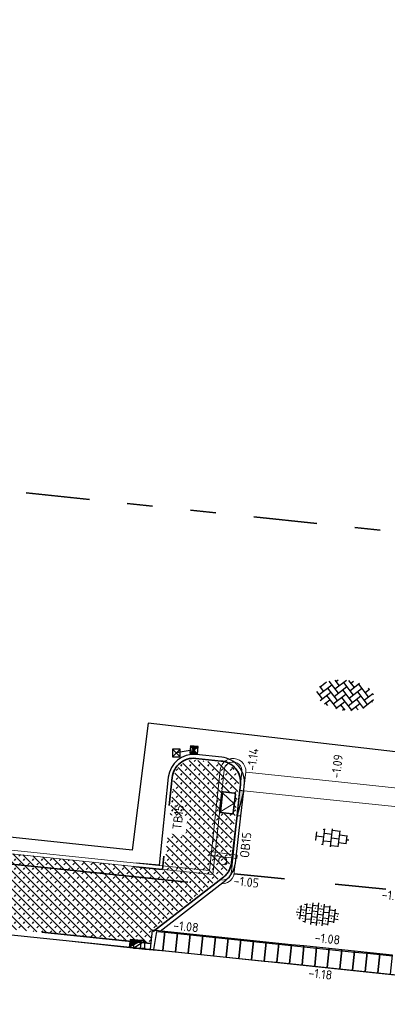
# Model space of a CAD drawing. Header units: metres. Extents: x -1 to 222837, y -2 to 853657.
# Tile 137 of 256: x 111006 to 111021, y 426817 to 426856. Entities that reach past the tile are written whole.
import ezdxf
from ezdxf.enums import TextEntityAlignment as Align

# ---------------------------------------------------------------- set-up
doc = ezdxf.new("R2010")
doc.units = ezdxf.units.M
doc.header["$XCLIPFRAME"] = 0
for name, pattern in [('AL-TEKENBLADGRENS', [11.5, 2.5, -1.5, 1, -1.5, 1, -1.5, 2.5]), ('RI-HWA_KOLKAANSLUITING', [4.3, 2.5, -1.8]), ('VH-OPSLUITBAND_100X200', [16, 8, -2, 4, -2]), ('VH-TROTTOIRBAND_130-150', [15, 5, -2, 2, -2, 2, -2]), ('XX-HIDDEN', [4, 2, -2])]:
    doc.linetypes.add(name, pattern=pattern)
for name, color, linetype, lineweight in [('B-ALG', 8, 'Continuous', 5), ('B-ALG_BEstaand asfalt', 8, 'Continuous', 5), ('B-GRS-WERKGRENS', 4, 'WERKGRENS', 25), ('B-OI-RI-GWA_KOLK-S', 30, 'Continuous', 30), ('B-WE-VH-VERHARDING_BETONSTRAATSTEEN-S', 252, 'Continuous', 25), ('B-WE-VH-VERHARDING_TEGEL-S', 252, 'Continuous', 25), ('Inritband', 200, 'Continuous', 25), ('N-WE-GR-BOS-A', 42, 'Continuous', 18), ('N-WE-IE-MEUBILAIR_WEGMEUBILAIR-S', 8, 'Continuous', 25), ('N-WE-IE-TERREINAFSCHEIDING_KUNSTMATIG-G', 30, 'IE-TERREINAFSCHEIDING-KUNSTMATIG', 35), ('N-WE-RI-HWA_KOLK-S', 150, 'Continuous', 25), ('N-WE-VH-KANTOPSLUITING_OB 150 250', 140, 'VH-OPSLUITBAND_100X200', 35), ('N-WE-VH-KANTOPSLUITING_RWSBAND-G', 210, 'VH-TROTTOIRBAND_130-150', 35), ('N-WE-VH-KANTOPSLUITING_TROTTOIRBAND_130 150-G', 222, 'VH-TROTTOIRBAND_130-150', 35), ('N-WE-VH-KANTOPSLUITING_VOORKANT OB 150 250', 7, 'Continuous', 25), ('N-WE-VH-KANTOPSLUITING_VOORKANT RWS-BAND', 7, 'Continuous', 25), ('N-WE-VH-KANTOPSLUITING_VOORKANT-TROTTOIRBAND_130 150', 7, 'Continuous', 25), ('N-WE-VH-MATERIAALGRENS-G', 7, 'XX-HIDDEN', 35), ('N-WE-VH-VERHARDING_TEGEL-S', 7, 'Continuous', 25), ('X-XX-AL-HOOGTELABEL-T25', 7, 'Continuous', 25), ('X-XX-AL-TEKENBLADGRENS-G blad 2', 7, 'AL-TEKENBLADGRENS', 35)]:
    doc.layers.add(name, color=color, linetype=linetype, lineweight=lineweight)
for name, color, linetype in [('GreenToColour', 30, 'Continuous'), ('Verloopband naar 150 250', 220, 'Continuous'), ('X-REF', 7, 'Continuous')]:
    doc.layers.add(name, color=color, linetype=linetype)
doc.layers.add('N-WE-RI-HWA_KOLKAANSLUITING-G', color=7, linetype='RI-HWA_KOLKAANSLUITING', lineweight=25, true_color=0x0078f0)
doc.styles.add('NLCS-ISO', font='NLCS-ISO.ttf')
doc.styles.add('NLCS-ISO-M1000-T25', font='NLCS-ISO.ttf')
doc.styles.add('RPS_18', font='isocp.shx', dxfattribs={"height": 1.8})
doc.linetypes.add('IE-TERREINAFSCHEIDING-KUNSTMATIG', pattern='A,4,[82,NLCS.shx,S=0.75,R=90,X=0,Y=0],4,-2', length=10)
doc.linetypes.add('WERKGRENS', pattern='A,2.5,-1,[133,ltypeshp.shx,S=1,R=0,X=-1,Y=0],-1,2.5', length=7)
picture_1 = doc.add_image_def('image1.ecw', size_in_pixel=(400001, 250001))
picture_2 = doc.add_image_def('image2.ecw', size_in_pixel=(120000, 80000))

# ---------------------------------------------------------------- blocks, each defined once
blk = doc.blocks.new('SVH-BSS_KEIFORMAAT_KEPER-SO')
at = {"ltscale": 0.1}
for p, q in [((-3.597206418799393, 2.112282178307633), (-1.484924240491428, -2.747801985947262e-13)), ((-2.477046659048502, 2.477046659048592), (-1.484924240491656, 1.484924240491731)), ((-2.227386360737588, 0.7424621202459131), (-0.2128896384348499, 2.756958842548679)), ((-2.227386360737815, 2.227386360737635), (-1.846044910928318, 2.608727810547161)), ((-0.7424621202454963, 2.227386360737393), (1.484924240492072, -2.321476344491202e-13)), ((0.2160084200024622, 2.753840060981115), (1.484924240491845, 1.484924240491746)), ((0.742462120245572, 2.227386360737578), (1.196639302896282, 2.681563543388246)), ((0.7424621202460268, 0.7424621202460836), (2.445993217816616, 2.445993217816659)), ((2.227386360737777, 2.22738636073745), (4.454772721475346, -1.753042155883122e-13)), ((-5.336050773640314, 0.881278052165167), (-4.454772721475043, -7.582823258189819e-14)), ((-5.197234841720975, 0.7424621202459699), (-4.025666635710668, 1.914030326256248)), ((-5.197234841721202, -0.7424621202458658), (-2.969848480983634, 1.48492424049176)), ((-4.812064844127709, -1.842216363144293), (-2.969848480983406, 3.785860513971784e-14)), ((-4.564991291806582, 1.595142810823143), (-4.454772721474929, 1.484924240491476)), ((-3.712310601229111, 0.7424621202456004), (-1.484924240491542, -1.484924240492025)), ((-2.227386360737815, -0.7424621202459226), (-2.463584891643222e-13, 1.484924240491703)), ((-2.227386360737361, -2.227386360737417), (2.083888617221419e-13, 2.083888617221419e-13)), ((-0.7424621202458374, 0.7424621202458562), (1.484924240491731, -1.48492424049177)), ((0.7424621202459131, -0.7424621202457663), (2.969848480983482, 1.48492424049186)), ((0.7424621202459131, -2.227386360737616), (2.969848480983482, 9.43689570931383e-15)), ((2.227386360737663, 0.7424621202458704), (4.454772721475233, -1.484924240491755)), ((3.7123106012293, 0.7424621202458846), (4.50164561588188, 1.531797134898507)), ((3.7123106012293, -0.7424621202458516), (5.246882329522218, 0.7921096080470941)), ((4.221158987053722, 1.718537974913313), (4.45477272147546, 1.484924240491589)), ((5.197234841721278, 0.7424621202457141), (5.392160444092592, 0.5475365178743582)), ((-5.734817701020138, -0.2048792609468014), (-4.454772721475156, -1.484924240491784)), ((-3.894231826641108, -2.40930758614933), (-2.969848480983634, -1.484924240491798)), ((-3.712310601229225, -0.742462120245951), (-1.484924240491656, -2.969848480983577)), ((-1.594092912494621, -3.079017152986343), (9.470202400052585e-14, -1.484924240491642)), ((-0.74246212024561, -0.74246212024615), (1.484924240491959, -2.969848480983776)), ((1.364972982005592, -3.089799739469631), (2.969848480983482, -1.484924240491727)), ((2.227386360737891, -0.7424621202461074), (3.843627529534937, -2.358703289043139)), ((3.712310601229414, -2.227386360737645), (5.574234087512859, -0.3654628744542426)), ((5.197234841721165, -0.7424621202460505), (5.40549668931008, -0.950723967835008)), ((-3.712310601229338, -2.227386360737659), (-3.270758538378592, -2.668938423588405)), ((-0.7424621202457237, -2.227386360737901), (0.2141389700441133, -3.18398745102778)), ((-0.2171522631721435, -3.18700074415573), (9.470202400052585e-14, -2.969848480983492)), ((2.22738636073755, -2.227386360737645), (2.78091825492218, -2.780918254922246))]:
    blk.add_line(p, q, dxfattribs=at)
at = {"style": 'NLCS-ISO'}
blk.add_attdef('FORMAAT', text='', height=1.8, dxfattribs=at).set_placement((-5.834817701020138, -0.2150483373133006), align=Align.MIDDLE_RIGHT)
blk.add_attdef('KLEUR', text='', height=1.8, dxfattribs=at).set_placement((5.824648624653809, -0.2150483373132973), align=Align.MIDDLE_LEFT)
at = {"style": 'NLCS-ISO', "flags": 1}
blk.add_attdef('FUNCTIE', text='', height=1.8, dxfattribs=at).set_placement((0.1159930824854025, -3.584775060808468), align=Align.MIDDLE_CENTER)
blk = doc.blocks.new('inritband zijkant')
at = {"layer": 'Inritband', "flags": 128}
blk.add_lwpolyline([(0, 0.75), (0, 0), (0.5, 0), (0.5, 0.75)], close=True, dxfattribs=at)
blk.add_lwpolyline([(0.1440344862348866, 0), (0.1799999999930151, 0.7199999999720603), (0.5, 0.7199999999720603)], dxfattribs=at)
blk = doc.blocks.new('inritband tussenstuk')
at = {"layer": 'Inritband', "flags": 128}
blk.add_lwpolyline([(0, 0.75), (0, 0), (0.5, 0), (0.5, 0.75)], close=True, dxfattribs=at)
blk.add_lwpolyline([(0, 0.7199999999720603), (0.5, 0.7199999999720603)], dxfattribs=at)
blk = doc.blocks.new('SVH-TEGEL_300X300_DUN_HALFST_STIP-SO')
for p, q in [((-1.499999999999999, -2.866499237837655), (-1.499999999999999, 2.866499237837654)), ((1.110223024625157e-15, -2.972868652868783), (1.110223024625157e-15, 2.972868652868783)), ((1.500000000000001, -2.866499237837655), (1.500000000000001, 2.866499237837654)), ((-5.658165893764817, 0), (-4.5, 0)), ((-5.220730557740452, 0.7499999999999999), (-5.279269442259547, 0.7499999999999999)), ((-5.249999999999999, 0.720730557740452), (-5.249999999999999, 0.7792694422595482)), ((-4.885117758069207, 1.5), (-4.499999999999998, 1.5)), ((-4.499999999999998, -1.80215890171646), (-4.499999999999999, 1.80215890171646)), ((-4.499999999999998, 0.7500000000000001), (-2.999999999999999, 0.7500000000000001)), ((-3.72073055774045, 1.5), (-3.779269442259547, 1.5)), ((-3.749999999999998, 1.470730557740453), (-3.749999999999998, 1.529269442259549)), ((-3.749999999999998, -0.02926944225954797), (-3.749999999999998, 0.0292694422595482)), ((-3.698147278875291, 2.25), (-2.999999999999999, 2.25)), ((-2.999999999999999, -2.520600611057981), (-2.999999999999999, 2.520600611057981)), ((-2.999999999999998, 1.5), (-1.499999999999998, 1.5)), ((-2.999999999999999, 0), (-1.499999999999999, 0)), ((-2.220730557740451, 2.25), (-2.279269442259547, 2.25)), ((-2.22073055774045, 0.7499999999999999), (-2.279269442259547, 0.7499999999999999)), ((-2.249999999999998, 2.220730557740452), (-2.249999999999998, 2.279269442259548)), ((-2.249999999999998, 0.720730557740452), (-2.249999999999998, 0.7792694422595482)), ((-1.499999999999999, 2.25), (0, 2.25)), ((-1.499999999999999, 0.7500000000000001), (1.110223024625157e-15, 0.7500000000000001)), ((-0.7207305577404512, 1.5), (-0.7792694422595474, 1.5)), ((-0.7499999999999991, 1.470730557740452), (-0.7499999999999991, 1.529269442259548)), ((-0.7499999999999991, -0.02926944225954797), (-0.7499999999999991, 0.0292694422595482)), ((2.220446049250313e-15, 1.5), (1.500000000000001, 1.5)), ((0, 0), (1.500000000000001, 0)), ((0.7792694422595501, 2.25), (0.7207305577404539, 2.25)), ((0.779269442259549, 0.7499999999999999), (0.7207305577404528, 0.7499999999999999)), ((0.7500000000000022, 2.220730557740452), (0.7500000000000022, 2.279269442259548)), ((0.7500000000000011, 0.720730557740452), (0.7500000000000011, 0.7792694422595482)), ((1.5, 2.25), (3, 2.25)), ((1.500000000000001, 0.7500000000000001), (3, 0.7500000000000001)), ((2.279269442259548, 1.5), (2.220730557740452, 1.5)), ((2.25, 1.470730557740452), (2.25, 1.529269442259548)), ((2.250000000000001, -0.02926944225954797), (2.250000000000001, 0.0292694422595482)), ((3, -2.520600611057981), (3, 2.520600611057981)), ((3.000000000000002, 1.5), (4.500000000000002, 1.5)), ((3, 0), (4.500000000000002, 0)), ((3.779269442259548, 0.7499999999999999), (3.720730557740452, 0.7499999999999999)), ((3.75, 0.720730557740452), (3.75, 0.7792694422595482)), ((4.500000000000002, -1.80215890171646), (4.5, 1.80215890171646)), ((4.500000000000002, 0.7500000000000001), (5.47514610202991, 0.7500000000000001)), ((5.25, -0.02926944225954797), (5.25, 0.0292694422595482)), ((-5.22073055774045, -0.7500000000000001), (-5.279269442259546, -0.7500000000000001)), ((-5.249999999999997, -0.779269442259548), (-5.249999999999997, -0.7207305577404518)), ((-4.885117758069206, -1.5), (-4.5, -1.5)), ((-4.5, -0.7500000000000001), (-3, -0.7500000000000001)), ((-3.72073055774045, -1.110223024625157e-16), (-3.779269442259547, -1.110223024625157e-16)), ((-3.72073055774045, -1.5), (-3.779269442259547, -1.5)), ((-3.749999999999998, -1.529269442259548), (-3.749999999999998, -1.470730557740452)), ((-3.69814727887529, -2.25), (-2.999999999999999, -2.25)), ((-2.999999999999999, -1.5), (-1.499999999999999, -1.5)), ((-2.220730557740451, -0.7500000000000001), (-2.279269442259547, -0.7500000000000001)), ((-2.22073055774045, -2.25), (-2.279269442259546, -2.25)), ((-2.249999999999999, -0.779269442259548), (-2.249999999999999, -0.7207305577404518)), ((-2.249999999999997, -2.279269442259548), (-2.249999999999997, -2.220730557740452)), ((-1.5, -0.7500000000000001), (0, -0.7500000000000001)), ((-1.499999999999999, -2.25), (1.110223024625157e-15, -2.25)), ((-0.7207305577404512, -1.110223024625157e-16), (-0.7792694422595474, -1.110223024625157e-16)), ((-0.7207305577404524, -1.5), (-0.7792694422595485, -1.5)), ((-0.7500000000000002, -1.529269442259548), (-0.7500000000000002, -1.470730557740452)), ((1.110223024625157e-15, -1.5), (1.500000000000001, -1.5)), ((0.779269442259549, -0.7500000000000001), (0.7207305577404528, -0.7500000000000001)), ((0.779269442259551, -2.25), (0.7207305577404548, -2.25)), ((0.7500000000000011, -0.779269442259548), (0.7500000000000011, -0.7207305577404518)), ((0.7500000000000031, -2.279269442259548), (0.7500000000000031, -2.220730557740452)), ((1.499999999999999, -0.7500000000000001), (3, -0.7500000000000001)), ((1.500000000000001, -2.25), (3, -2.25)), ((2.279269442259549, -1.110223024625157e-16), (2.220730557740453, -1.110223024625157e-16)), ((2.279269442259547, -1.5), (2.220730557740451, -1.5)), ((2.249999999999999, -1.529269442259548), (2.249999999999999, -1.470730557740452)), ((3, -1.5), (4.500000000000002, -1.5)), ((3.779269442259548, -0.7499999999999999), (3.720730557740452, -0.7499999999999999)), ((3.75, -0.7792694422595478), (3.75, -0.7207305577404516)), ((4.5, -0.7500000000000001), (5.47514610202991, -0.7500000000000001)), ((5.279269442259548, -1.110223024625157e-16), (5.220730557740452, -1.110223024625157e-16))]:
    blk.add_line(p, q)
at = {"style": 'NLCS-ISO'}
blk.add_attdef('FORMAAT', text='', height=1.8, dxfattribs=at).set_placement((-5.758165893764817, 0), align=Align.MIDDLE_RIGHT)
blk.add_attdef('KLEUR', text='', height=1.8, dxfattribs=at).set_placement((5.57514610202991, 0), align=Align.MIDDLE_LEFT)
at = {"style": 'NLCS-ISO', "flags": 1}
blk.add_attdef('FUNCTIE', text='', height=1.8, dxfattribs=at).set_placement((0.1159930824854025, -3.584775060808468), align=Align.MIDDLE_CENTER)
blk = doc.blocks.new('SVH-TEGEL_300X300_DUN_HALFST_KL-SO')
for p, q in [((-3.08021532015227, 0.7500000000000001), (-2.999999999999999, 0.7500000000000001)), ((-2.999999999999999, -0.8349495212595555), (-2.999999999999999, 0.834949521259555)), ((-2.999999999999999, 0), (-1.499999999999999, 0)), ((-1.83708385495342, 1.5), (-1.499999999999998, 1.5)), ((-1.499999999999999, -1.600165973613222), (-1.499999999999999, 1.600165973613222)), ((-1.499999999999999, 0.7500000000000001), (1.110223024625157e-15, 0.7500000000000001)), ((1.110223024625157e-15, -1.78372119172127), (1.110223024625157e-15, 1.78372119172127)), ((2.220446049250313e-15, 1.5), (1.500000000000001, 1.5)), ((0, 0), (1.500000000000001, 0)), ((1.500000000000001, -1.600165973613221), (1.500000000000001, 1.600165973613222)), ((1.500000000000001, 0.7500000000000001), (3, 0.7500000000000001)), ((3, -0.8349495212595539), (3, 0.8349495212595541)), ((3, 0), (3.39489953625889, 0)), ((-3.08021532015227, -0.7500000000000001), (-3, -0.7500000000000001)), ((-1.837083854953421, -1.5), (-1.499999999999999, -1.5)), ((-1.5, -0.7500000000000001), (0, -0.7500000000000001)), ((1.110223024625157e-15, -1.5), (1.500000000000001, -1.5)), ((1.499999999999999, -0.7500000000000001), (3, -0.7500000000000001))]:
    blk.add_line(p, q)
at = {"style": 'NLCS-ISO'}
blk.add_attdef('FORMAAT', text='', height=1.8, dxfattribs=at).set_placement((-3.18021532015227, -2.887924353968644e-16), align=Align.MIDDLE_RIGHT)
blk.add_attdef('KLEUR', text='', height=1.8, dxfattribs=at).set_placement((3.49489953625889, -6.891423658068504e-16), align=Align.MIDDLE_LEFT)
at = {"style": 'NLCS-ISO', "flags": 1}
blk.add_attdef('FUNCTIE', text='', height=1.8, dxfattribs=at).set_placement((0.1159930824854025, -3.584775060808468), align=Align.MIDDLE_CENTER)
blk = doc.blocks.new('B-SRI-KOLK_STRAAT_300X300-SO')
at = {"color": 0}
for p, q in [((-0.7500000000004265, 2.842170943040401e-13), (0.7499999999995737, 1.500000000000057)), ((0.7499999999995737, 2.842170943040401e-13), (-0.7500000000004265, 1.500000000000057))]:
    blk.add_line(p, q, dxfattribs=at)
blk.add_3dface([(-0.7500000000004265, 2.842170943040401e-13), (0.7499999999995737, 2.842170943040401e-13), (0.7499999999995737, 1.500000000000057), (-0.7500000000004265, 1.500000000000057)], dxfattribs=at)
blk = doc.blocks.new('B-SRI-KOLK_TROTTOIR-SO')
at = {"color": 0}
blk.add_line((-1.124999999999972, 0), (1.124999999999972, 1.499999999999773), dxfattribs=at)
blk.add_3dface([(-1.124999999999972, 0), (1.124999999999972, 0), (1.124999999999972, 1.499999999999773), (-1.124999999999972, 1.499999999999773)], dxfattribs=at)
blk = doc.blocks.new('N-SRI-KOLK_TROTTOIR-SO')
blk.add_hatch(color=256).paths.add_polyline_path([(1.125000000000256, 1.499999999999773), (-1.124999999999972, 1.499999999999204), (-1.124999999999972, 5.684341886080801e-13)])
blk.add_line((-1.124999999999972, 0), (1.124999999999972, 1.499999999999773))
at = {"flags": 128}
blk.add_lwpolyline([(-1.124999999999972, 0), (1.124999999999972, 0), (1.124999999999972, 1.499999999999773), (-1.124999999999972, 1.499999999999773)], close=True, dxfattribs=at)
blk = doc.blocks.new('verloopband 2')
at = {"layer": 'N-WE-GR-BOS-A', "transparency": 33554559}
h = blk.add_hatch(color=8, dxfattribs=at)
h.dxf.hatch_style = 1
h.paths.add_polyline_path([(0.581404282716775, 0.8273264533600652), (0.4472423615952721, 0.8944128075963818), (-3.492939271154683e-11, -4.073741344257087e-11)])
at = {"layer": 'Verloopband naar 150 250', "linetype": 'Continuous', "flags": 128}
for points in [[(7.275957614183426e-11, 1.746229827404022e-10), (0.4472423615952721, 0.8944128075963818)], [(0.4472423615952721, 0.8944128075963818), (0.581404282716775, 0.8273264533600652)]]:
    blk.add_lwpolyline(points, dxfattribs=at)
blk.add_lwpolyline([(0.581404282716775, 0.8273264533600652), (1.164153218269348e-10, 1.746229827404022e-10), (0.1341619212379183, -0.06708635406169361)], close=True, dxfattribs=at)
blk = doc.blocks.new('N-SRI-KOLK_STRAAT_300X300-SO')
h = blk.add_hatch(color=256)
h.dxf.hatch_style = 1
h.paths.add_polyline_path([(-4.263117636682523e-13, 0.7500000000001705), (0.7499999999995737, 1.500000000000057), (-0.7500000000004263, 1.500000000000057)])
h.paths.add_polyline_path([(-0.7500000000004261, 2.842170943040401e-13), (0.7499999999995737, 2.83995049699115e-13), (-4.263256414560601e-13, 0.7500000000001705)])
for p, q in [((-0.7500000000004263, 2.842170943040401e-13), (0.7499999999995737, 1.500000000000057)), ((0.7499999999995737, 2.842170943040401e-13), (-0.7500000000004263, 1.500000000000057))]:
    blk.add_line(p, q)
at = {"flags": 128}
blk.add_lwpolyline([(-0.7500000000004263, 2.842170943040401e-13), (0.7499999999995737, 2.842170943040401e-13), (0.7499999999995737, 1.500000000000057), (-0.7500000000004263, 1.500000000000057)], close=True, dxfattribs=at)
blk = doc.blocks.new('SIE-WEG_BRIEVENBUS')
at = {"color": 8, "lineweight": 9, "flags": 128}
for points in [[(-0.4217617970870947, 0.2407662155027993), (-0.4217617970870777, -0.2127048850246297, 0.4142135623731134), (-0.3656391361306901, -0.2688275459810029), (0.3656391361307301, -0.2688275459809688, 0.414213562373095), (0.4217617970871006, -0.2127048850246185), (0.4217617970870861, 0.2407662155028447, 0.414213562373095), (0.3656391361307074, 0.2968888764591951), (-0.3656391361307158, 0.2968888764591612, 0.414213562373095)], [(-0.3937004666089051, 0.2407662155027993), (-0.3937004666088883, -0.2127048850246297, 0.4142135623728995), (-0.3656391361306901, -0.2407662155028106), (0.3656391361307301, -0.2407662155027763, 0.4142135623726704), (0.3937004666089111, -0.2127048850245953), (0.393700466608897, 0.2407662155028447, 0.4142135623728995), (0.3656391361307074, 0.2688275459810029), (-0.3656391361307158, 0.2688275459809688, 0.4142135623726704)]]:
    blk.add_lwpolyline(points, format="xyb", close=True, dxfattribs=at)
for points in [[(-0.3656391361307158, 0.2407662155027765), (-2.842170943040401e-14, -0.2407662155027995), (0.3656391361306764, 0.2407662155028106)], [(-0.3656391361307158, 0.2407662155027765), (0.3656391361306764, 0.2407662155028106)]]:
    blk.add_lwpolyline(points, dxfattribs=at)
blk = doc.blocks.new('Verkeersbord')
at = {"layer": 'B-ALG'}
for p, q in [((2.694541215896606, 1.470640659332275), (-2.694541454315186, 1.470640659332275)), ((-2.694541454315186, 1.470640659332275), (-2.694541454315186, 0.7843416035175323)), ((-2.694541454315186, 0.7843416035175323), (2.694541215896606, 0.7843416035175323)), ((2.694541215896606, 0.7843416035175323), (2.694541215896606, 1.470640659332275))]:
    blk.add_line(p, q, dxfattribs=at)
blk.add_ellipse((0, 0), major_axis=(0.4890294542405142, 0.6132227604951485), ratio=0.9999996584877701, start_param=3.814791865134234, end_param=10.09797717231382, dxfattribs=at)

msp = doc.modelspace()

# ---------------------------------------------------------------- hatches: boundary and pattern name
at = {"layer": 'GreenToColour', "transparency": 33554559}
h = msp.add_hatch(dxfattribs=at)
h.set_pattern_fill('AGR-PLANTGATVERBETERING_02', color=256, style=0, pattern_type=2)
h.set_pattern_definition([(135, (106543.3290573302, 432801.7563842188), (-0.1767766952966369, -0.1767766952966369), []), (45, (106543.3290573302, 432801.9163842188), (-0.1767766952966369, 0.1767766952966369), [0.09000000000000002, -0.16])])
h.paths.add_polyline_path([(111013.9385745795, 426824.8953563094), (111013.9386165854, 426824.9078690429), (111014.0219236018, 426825.6286610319), (111014.0238099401, 426825.6411912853), (111014.0259238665, 426825.6479561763), (111014.0315672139, 426825.6589027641), (111014.0434622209, 426825.6718464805), (111014.0501316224, 426825.6763932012), (111014.060251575, 426825.6809996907), (111014.0677393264, 426825.6829825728), (111014.0847717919, 426825.6836194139), (111014.5352441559, 426825.6315551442), (111014.5727791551, 426825.6106695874), (111014.5845520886, 426825.5693600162), (111014.5005920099, 426824.8429175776), (111014.4797064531, 426824.8053825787), (111014.4383968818, 426824.7936096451), (111013.9879245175, 426824.845673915), (111013.974570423, 426824.8489106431), (111013.9675148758, 426824.8521440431), (111013.9524365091, 426824.864122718), (111013.947233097, 426824.8709616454), (111013.9410247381, 426824.8839830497)], flags=16)
edge = h.paths.add_edge_path()
edge.add_line((111002.7129500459, 426822.8273744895), (111002.542900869, 426820.6078261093))
edge.add_line((111002.542900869, 426820.6078261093), (111011.2468423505, 426819.7034511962))
edge.add_line((111011.2468423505, 426819.7034511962), (111011.3016166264, 426820.2306132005))
edge.add_line((111011.3016166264, 426820.2306132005), (111014.0560498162, 426822.3704871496))
edge.add_arc((111013.5775193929, 426822.9864487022), 0.7800000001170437, 307.8430476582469, 353.4384425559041)
edge.add_line((111014.3524101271, 426822.897317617), (111014.7037550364, 426825.951851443))
edge.add_arc((111013.9288643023, 426826.0409825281), 0.7800000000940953, 353.4384425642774, 444.0309637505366)
edge.add_line((111014.0099772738, 426826.8167535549), (111013.0095973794, 426826.9213511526))
edge.add_arc((111012.9284843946, 426826.1455801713), 0.7799999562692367, 84.03096243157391, 173.9114961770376)
edge.add_line((111012.1528842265, 426826.2283105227), (111012.1527249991, 426826.2268113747))
edge.add_line((111012.1527249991, 426826.2268113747), (111011.7639427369, 426822.5482577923))
edge.add_line((111011.7639427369, 426822.5482577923), (111011.491, 426822.65))
edge.add_line((111011.491, 426822.65), (111003.3445324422, 426823.4847688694))
edge.add_line((111003.3445324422, 426823.4847688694), (111002.7679818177, 426823.5456707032))
edge.add_line((111002.7679818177, 426823.5456707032), (111002.7129500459, 426822.8273744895))

# ---------------------------------------------------------------- linework, layer by layer
at = {"layer": 'B-ALG'}
for points in [[(111014.04, 426822.198), (111014.1348623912, 426822.2077455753), (111014.2239116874, 426822.2418640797), (111014.301, 426822.298), (111014.358381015, 426822.3683453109), (111014.3965095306, 426822.4507301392), (111014.413, 426822.54), (111014.83, 426826.4650000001), (111014.8275863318, 426826.5439888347), (111014.8077424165, 426826.6204824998), (111014.7714534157, 426826.6906834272), (111014.7205209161, 426826.7511064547), (111014.6574734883, 426826.7987518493), (111014.5854411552, 426826.8312542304), (111014.508, 426826.847), (111014.4297043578, 426826.8453031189), (111014.3536898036, 426826.8264650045), (111014.2836625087, 426826.7914041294), (111014.2230367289, 426826.7418299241), (111014.1747683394, 426826.6801594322), (111014.1412107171, 426826.6093994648), (111014.124, 426826.533), (111013.688, 426822.428), (111011.491, 426822.65), (111003.313, 426823.488)], [(111014.033, 426822.0520000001), (111014.1524274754, 426822.06297837), (111014.2654330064, 426822.1031429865), (111014.365, 426822.17), (111014.4511934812, 426822.2686653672), (111014.5075863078, 426822.3869194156), (111014.53, 426822.516), (111014.984, 426826.463), (111014.976244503, 426826.5715883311), (111014.9454408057, 426826.6760043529), (111014.8930148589, 426826.7714144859), (111014.821393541, 426826.8534020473), (111014.7338923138, 426826.9181717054), (111014.6345617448, 426826.9627251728), (111014.528, 426826.985), (111014.414976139, 426826.9834576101), (111014.3051149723, 426826.9568625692), (111014.2038992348, 426826.90654213), (111014.1163802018, 426826.8350075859), (111014.0469256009, 426826.7458289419), (111013.9990016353, 426826.64345675), (111013.975, 426826.533), (111013.557, 426822.578), (111011.565, 426822.782), (111003.484, 426823.622)]]:
    msp.add_lwpolyline(points, dxfattribs=at)
at = {"layer": 'B-ALG', "extrusion": (-0.104149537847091, -0.9858743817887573, 0.1311662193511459), "elevation": -432359.5728386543, "flags": 128}
msp.add_lwpolyline([(65566.32491241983, 57204.07244469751), (65562.86539276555, 57204.0996799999), (65559.46423859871, 57204.05126168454)], dxfattribs=at)
at = {"layer": 'B-ALG', "extrusion": (0.1019221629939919, 0.9852502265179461, 0.1374549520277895), "elevation": 431844.8676382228, "flags": 128}
msp.add_lwpolyline([(-66505.7279308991, -59929.13576881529), (-66509.13797446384, -59929.06913634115), (-66512.57761868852, -59929.11254840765)], dxfattribs=at)
at = {"layer": 'B-ALG_BEstaand asfalt', "flags": 128}
msp.add_lwpolyline([(111006.3762933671, 426819.988336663), (111011.013, 426819.474), (111012.011, 426819.392), (111022.953, 426818.239)], dxfattribs=at)
at = {"layer": 'N-WE-IE-TERREINAFSCHEIDING_KUNSTMATIG-G', "flags": 128}
msp.add_lwpolyline([(111012.6971518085, 426822.1182724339), (111002.799, 426823.135)], dxfattribs=at)
at = {"layer": 'N-WE-RI-HWA_KOLKAANSLUITING-G', "flags": 128}
msp.add_lwpolyline([(111012.9434324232, 426827.3245659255), (111012.252, 426827.2019999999)], dxfattribs=at)
at = {"layer": 'N-WE-VH-KANTOPSLUITING_OB 150 250', "flags": 128}
msp.add_lwpolyline([(111011.3445616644, 426820.1753345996), (111014.0989948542, 426822.3152085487, 0.2016144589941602), (111014.4219516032, 426822.8893186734), (111014.6349771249, 426824.7413269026)], format="xyb", dxfattribs=at)
at = {"layer": 'N-WE-VH-KANTOPSLUITING_RWSBAND-G', "flags": 128}
msp.add_lwpolyline([(110934.4493116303, 426780.4125634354, 0.06971276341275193), (110940.5637557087, 426789.603543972, -0.3166094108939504), (110997.0500016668, 426821.1785606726), (111007.0846088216, 426820.1359241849), (111011.2468423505, 426819.7034511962)], format="xyb", dxfattribs=at)
at = {"layer": 'N-WE-VH-KANTOPSLUITING_TROTTOIRBAND_130 150-G', "flags": 128}
msp.add_lwpolyline([(111014.7492477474, 426825.7347765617), (111014.7732965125, 426825.9438524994, 0.4172457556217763), (111014.017256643, 426826.8863740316), (111013.0168767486, 426826.9909716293, 0.4138859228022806), (111012.0831923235, 426826.2349182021), (111011.7016219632, 426822.6246053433), (111010.6626420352, 426822.7249936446)], format="xyb", dxfattribs=at)
at = {"layer": 'N-WE-VH-KANTOPSLUITING_VOORKANT OB 150 250', "flags": 128}
msp.add_lwpolyline([(111011.6179117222, 426820.1977488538), (111014.1910199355, 426822.1967544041, 0.2016144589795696), (111014.570969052, 426822.8721780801), (111014.7839945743, 426824.7241863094)], format="xyb", dxfattribs=at)
at = {"layer": 'N-WE-VH-KANTOPSLUITING_VOORKANT RWS-BAND', "flags": 128}
msp.add_lwpolyline([(110847.505484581, 426772.6313052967), (110900.5173855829, 426767.0487334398, 0.3169914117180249), (110940.76206109, 426789.5082813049, -0.3166094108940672), (110997.0272651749, 426820.9597387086), (111007.4046374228, 426819.881487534), (111027.4728877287, 426817.7963147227), (111088.0290449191, 426811.504283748, -0.103316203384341), (111116.0715901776, 426802.5389698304, -0.00847983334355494), (111118.1669842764, 426801.3048681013, -0.02916584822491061), (111124.322506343, 426797.1572502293, -0.111467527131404), (111143.6688833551, 426772.0344064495), (111148.6442288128, 426761.3052075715), (111155.0360785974, 426750.4923120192), (111159.5906797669, 426740.6704369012), (111167.1635922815, 426724.3396544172), (111170.9843181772, 426716.1003616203), (111194.9635996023, 426664.3896851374), (111198.9736244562, 426655.7421742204), (111206.8488803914, 426638.7593962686, 0.06069806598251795), (111213.6255631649, 426627.8403952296, 0.02984732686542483), (111217.9875947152, 426622.4096953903, 0.06069806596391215), (111227.1879314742, 426613.4374149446), (111238.6806428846, 426604.6715183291)], format="xyb", dxfattribs=at)
at = {"layer": 'N-WE-VH-KANTOPSLUITING_VOORKANT-TROTTOIRBAND_130 150', "flags": 128}
msp.add_lwpolyline([(111014.8984655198, 426825.7193775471), (111014.9223139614, 426825.9267119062, 0.4172457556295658), (111014.0328552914, 426827.0355607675), (111013.032475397, 426827.1401583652, 0.4138859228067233), (111011.9340231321, 426826.250683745), (111011.5680774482, 426822.7882072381), (111010.6770681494, 426822.8742983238)], format="xyb", dxfattribs=at)
at = {"layer": 'N-WE-VH-MATERIAALGRENS-G', "flags": 128}
msp.add_lwpolyline([(111014.5187931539, 426822.4514597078), (111021.417, 426821.7530000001)], dxfattribs=at)
at = {"layer": 'X-XX-AL-TEKENBLADGRENS-G blad 2', "color": 4, "flags": 128}
msp.add_lwpolyline([(110998.5726440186, 426787.6362342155), (111114.7654706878, 426775.4002118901), (111120.0377410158, 426825.4655007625), (110887.5234493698, 426849.9510920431), (110870.3269819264, 426686.6540574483), (110986.4158209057, 426674.4289858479), (110998.5726440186, 426787.6362342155)], close=True, dxfattribs=at)

# ---------------------------------------------------------------- block references
at = {"layer": 'B-ALG', "xscale": 0.2, "yscale": 0.2, "rotation": 352.756866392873}
msp.add_blockref('Verkeersbord', (111014.0713210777, 426822.9649028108), dxfattribs=at)
at = {"layer": 'B-OI-RI-GWA_KOLK-S', "xscale": 0.1999999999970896, "yscale": 0.1999999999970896, "zscale": 0.1999999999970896}
for name, p in [('B-SRI-KOLK_STRAAT_300X300-SO', (111012.252, 426827.0520000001, -1.169)), ('B-SRI-KOLK_STRAAT_300X300-SO', (111012.252, 426827.0520000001, -1.169)), ('B-SRI-KOLK_TROTTOIR-SO', (111010.789, 426819.521, -1.289)), ('B-SRI-KOLK_TROTTOIR-SO', (111010.789, 426819.521, -1.289))]:
    msp.add_blockref(name, p, dxfattribs=at)
at = {"layer": 'B-WE-VH-VERHARDING_BETONSTRAATSTEEN-S', "xscale": 0.2, "yscale": 0.2, "rotation": 352.9162457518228}
msp.add_blockref('SVH-BSS_KEIFORMAAT_KEPER-SO', (111018.9107909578, 426829.5184288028), dxfattribs=at)
at = {"layer": 'B-WE-VH-VERHARDING_TEGEL-S', "xscale": 0.2, "yscale": 0.2, "zscale": 0.2, "rotation": 353.0424030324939}
msp.add_blockref('SVH-TEGEL_300X300_DUN_HALFST_KL-SO', (111018.3525435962, 426823.8650837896), dxfattribs=at)
at = {"layer": 'Inritband', "rotation": 354.0680217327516}
for name, p in [('inritband zijkant', (111011.2241058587, 426819.4846292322)), ('inritband tussenstuk', (111011.7214285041, 426819.4329553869)), ('inritband tussenstuk', (111012.2187511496, 426819.3812815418)), ('inritband tussenstuk', (111012.7160737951, 426819.3296076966)), ('inritband tussenstuk', (111013.2133964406, 426819.2779338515)), ('inritband tussenstuk', (111013.7107190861, 426819.2262600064)), ('inritband tussenstuk', (111014.2080417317, 426819.1745861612)), ('inritband tussenstuk', (111014.7053643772, 426819.1229123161)), ('inritband tussenstuk', (111015.2026870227, 426819.0712384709)), ('inritband tussenstuk', (111015.7000096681, 426819.0195646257)), ('inritband tussenstuk', (111016.1973323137, 426818.9678907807)), ('inritband tussenstuk', (111016.6946549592, 426818.9162169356)), ('inritband tussenstuk', (111017.1919776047, 426818.8645430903)), ('inritband tussenstuk', (111017.6893002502, 426818.8128692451)), ('inritband tussenstuk', (111018.1866228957, 426818.7611954)), ('inritband tussenstuk', (111018.6839455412, 426818.7095215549)), ('inritband tussenstuk', (111019.1812681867, 426818.6578477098)), ('inritband tussenstuk', (111019.6785908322, 426818.6061738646)), ('inritband tussenstuk', (111020.1759134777, 426818.5545000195))]:
    msp.add_blockref(name, p, dxfattribs=at)
at = {"layer": 'N-WE-IE-MEUBILAIR_WEGMEUBILAIR-S', "lineweight": 13, "rotation": 83.40717439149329}
msp.add_blockref('SIE-WEG_BRIEVENBUS', (111014.2755222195, 426825.2370036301), dxfattribs=at)
at = {"layer": 'N-WE-RI-HWA_KOLK-S', "xscale": 0.2, "yscale": 0.2}
for name, p, zscale, rotation in [('N-SRI-KOLK_STRAAT_300X300-SO', (111012.9272793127, 426827.1754382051), 2, 353.817978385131), ('N-SRI-KOLK_TROTTOIR-SO', (111010.6223250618, 426819.5471567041), 0.2, 354.0680217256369)]:
    msp.add_blockref(name, p, dxfattribs=dict(at, zscale=zscale, rotation=rotation))
at = {"layer": 'N-WE-VH-VERHARDING_TEGEL-S', "xscale": 0.15, "yscale": 0.15, "zscale": 0.15, "rotation": 353.7456251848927}
msp.add_blockref('SVH-TEGEL_300X300_DUN_HALFST_STIP-SO', (111017.8064745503, 426820.8590915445), dxfattribs=at)
at = {"layer": 'Verloopband naar 150 250', "linetype": 'Continuous', "rotation": 20.00533646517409}
msp.add_blockref('verloopband 2', (111014.6349771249, 426824.7413269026), dxfattribs=at)

# ---------------------------------------------------------------- texts
at = {"layer": 'B-ALG', "linetype": 'Continuous', "lineweight": -3, "style": 'RPS_18'}
for s, p in [('-1.14', (111015.4866583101, 426826.4776387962)), ('-1.09', (111018.799151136, 426826.1773661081))]:
    msp.add_text(s, height=0.36, rotation=83.15177941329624, dxfattribs=at).set_placement(p, align=Align.BOTTOM_LEFT)
at = {"layer": 'X-XX-AL-HOOGTELABEL-T25', "char_height": 0.3599999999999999, "attachment_point": 1, "style": 'NLCS-ISO-M1000-T25'}
for s, insert, rotation in [('OB15', (111014.7436616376, 426823.0983021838), 84.0909872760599), ('\\pt0.72;-1.05', (111014.5317882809, 426822.3648512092), 353.76163160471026), ('\\pt0.72;-1.09', (111020.3445745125, 426821.8202615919), 353.76163160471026), ('\\pt0.72;-1.08', (111012.1504435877, 426820.6116907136), 353.76163160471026), ('\\pt0.72;-1.08', (111017.7132841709, 426820.1282072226), 353.76163160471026), ('\\pt0.72;-1.18', (111017.4655060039, 426818.7395839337), 353.76163160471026)]:
    msp.add_mtext_dynamic_manual_height_columns(s, width=2.935624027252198, gutter_width=2.5, heights=[0], dxfattribs=dict(at, insert=insert, rotation=rotation))

# ---------------------------------------------------------------- pictures from other files: only their frames are drawn
at = {"layer": 'X-REF'}
image = msp.add_image(picture_1, insert=(100000.0001220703, 424999.9000854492), size_in_units=(39999.999999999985, 25000.03749990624), dxfattribs=at)
image.set_boundary_path([(93497.82547057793, 208977.5368132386), (156894.5072804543, 250000.5)])

# ---------------------------------------------------------------- next in the draw order: texts
at = {"layer": 'X-XX-AL-HOOGTELABEL-T25', "insert": (111012.0927871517, 426824.205055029), "char_height": 0.3599999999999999, "attachment_point": 1, "rotation": 84.0909872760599, "style": 'NLCS-ISO-M1000-T25', "bg_fill": 3, "box_fill_scale": 1.5, "bg_fill_color": 256, "bg_fill_transparency": 0}
msp.add_mtext_dynamic_manual_height_columns('\\pt0.72;TB15', width=0.3599999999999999, gutter_width=2.5, heights=[0], dxfattribs=at)

# ---------------------------------------------------------------- next in the draw order: linework, layer by layer
at = {"layer": 'B-GRS-WERKGRENS', "flags": 128}
msp.add_lwpolyline([(110696.0424106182, 426984.6551705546), (110683.8610691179, 426993.057474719), (110681.5433510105, 426989.6480306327), (110647.804664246, 426943.6555516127), (110640.0829047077, 426933.436593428), (110631.1127847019, 426920.9005163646, 0.1052077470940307), (110625.3199437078, 426903.2705121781), (110623.1194538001, 426903.113495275), (110622.830169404, 426899.1403920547), (110622.8256512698, 426889.0690046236), (110624.3139670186, 426881.9130925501), (110619.9477974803, 426879.8592502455), (110610.3848135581, 426873.207518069), (110605.3942378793, 426863.2002755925), (110609.4477666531, 426861.4866118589), (110615.1856417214, 426858.504099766), (110624.3282556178, 426850.7907658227), (110624.9801728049, 426851.6021558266), (110633.8740789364, 426844.4562824), (110643.0504079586, 426836.1434560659), (110655.367388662, 426823.3668903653), (110656.8702434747, 426821.8449883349), (110655.5568984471, 426820.1318635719), (110651.997115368, 426815.8250707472), (110661.0856959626, 426808.0310218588), (110673.7143256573, 426797.891610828), (110678.993274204, 426800.934996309), (110682.0086933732, 426797.6368472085), (110681.344112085, 426795.888686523), (110682.3405690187, 426793.9995004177), (110688.6091525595, 426792.8126839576), (110694.41617521, 426788.3905130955), (110707.3497558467, 426779.7534084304), (110715.9972366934, 426773.9650536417), (110732.7150735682, 426767.3389972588), (110745.7247381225, 426763.2028363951), (110771.1913910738, 426758.3730034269, 0.0609614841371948), (110771.6742144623, 426758.3185337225), (110776.6174174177, 426758.3651608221, 0.2032448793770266), (110778.0491764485, 426758.9882305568), (110779.3917933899, 426760.4027955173), (110780.9872746, 426760.4433705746), (110817.1705238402, 426756.6065852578), (110816.6589365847, 426751.3460615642), (110815.9469375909, 426746.5189721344), (110856.8361080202, 426742.5539318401), (110868.4640110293, 426743.0014730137), (110903.6966093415, 426739.1644006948), (110904.3847656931, 426743.7349138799), (110908.7550371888, 426743.067090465), (110933.5331868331, 426740.8074904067), (110948.0407957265, 426738.8472880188), (110947.4256188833, 426740.872800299), (110946.14130311, 426744.2354513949), (110945.7955257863, 426745.680326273), (110945.6322420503, 426748.1470819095), (110946.2840048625, 426749.2657339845), (110950.5499639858, 426751.1074321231), (110955.1424905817, 426754.8833393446), (110957.0300469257, 426770.6443471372, -0.1858070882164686), (110962.343869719, 426783.753041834), (110989.6664400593, 426800.1272763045), (111094.2751625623, 426788.8927554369), (111096.9392651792, 426786.253642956), (111113.3869913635, 426770.393124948), (111118.0944315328, 426765.9923202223), (111122.4935519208, 426760.6995836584), (111125.9314280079, 426762.8446207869), (111132.5525830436, 426748.3003109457), (111130.7560233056, 426746.1018552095), (111135.827440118, 426730.5827594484), (111138.6735798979, 426726.3464544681), (111145.5036009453, 426725.303642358), (111154.9471366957, 426706.8248590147), (111165.76027422, 426690.1519650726), (111168.851010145, 426684.8194480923, -0.462362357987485), (111168.5963034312, 426684.1014306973), (111167.0070755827, 426683.4964546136, 0.4204840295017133), (111166.7215780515, 426682.8413432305), (111168.1987302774, 426679.1970582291, 0.40810617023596), (111168.8402120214, 426678.9176776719), (111171.0562501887, 426679.762441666, -0.386510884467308), (111171.6824437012, 426679.5170764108), (111181.5180577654, 426659.6501397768, -0.0508334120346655), (111182.4436142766, 426652.4703984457), (111182.031374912, 426643.9229877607, 0.142473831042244), (111183.8712131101, 426635.0931973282), (111183.4465153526, 426634.924478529, 0.4355485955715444), (111183.1809875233, 426634.2421237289), (111186.4655892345, 426627.4500798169, 0.3910090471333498), (111187.0967900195, 426627.2016989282), (111187.7695481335, 426627.4630768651, -0.6217046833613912), (111188.6778044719, 426626.8695499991), (111191.3535551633, 426623.208575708), (111193.494133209, 426621.7053319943, 0.03124526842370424), (111201.9852196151, 426616.7325161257), (111203.0998856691, 426614.7510582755), (111204.6820374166, 426609.1243931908), (111214.9385831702, 426601.3343371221), (111217.1204325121, 426598.7394550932), (111225.8994778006, 426589.035863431), (111234.1322241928, 426582.7269041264), (111239.4891358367, 426579.6722427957), (111245.6834836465, 426577.3486070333), (111253.4748506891, 426571.9169365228), (111263.600017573, 426564.0525658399), (111282.5854008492, 426548.9024020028), (111301.6691665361, 426532.7467470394, 0.3053725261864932), (111302.2244556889, 426532.685563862), (111306.0352668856, 426534.6841494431, -0.298082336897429), (111306.5802422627, 426534.6314635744), (111324.4608518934, 426520.2967962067), (111328.5946763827, 426517.3176255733), (111334.5616632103, 426512.189702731), (111347.6675561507, 426496.9045799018), (111348.8031598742, 426495.516090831), (111350.8304166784, 426490.6816078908), (111350.3673808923, 426489.5287751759), (111350.1567323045, 426488.1129573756), (111358.3016534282, 426484.7489423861), (111354.8473972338, 426480.6643686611), (111368.3122871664, 426468.1831469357), (111377.3553120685, 426476.9960461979, 0.136337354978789), (111383.9434717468, 426482.7516307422), (111385.2074762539, 426486.3350175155, 0.129089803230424), (111392.532275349, 426491.08500952), (111402.9597618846, 426500.6812524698), (111414.8163060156, 426512.193576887), (111417.847649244, 426515.9853237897), (111419.2589309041, 426514.9337798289), (111421.375873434, 426518.0123052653), (111420.2224410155, 426518.9196459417), (111422.8099583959, 426522.1924138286), (111426.8629929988, 426530.068227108, 0.03507058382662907), (111434.8335464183, 426544.8205773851), (111439.2412545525, 426554.013396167, -0.05230805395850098), (111448.8827128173, 426568.11942653, -0.04052095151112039), (111456.7486855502, 426576.4924393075, -0.04669515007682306), (111473.4247516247, 426590.6197913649), (111485.5950519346, 426597.7661564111, -0.0126766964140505), (111492.9284637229, 426600.9579905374), (111508.064891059, 426606.5203502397, 0.4105065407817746), (111508.3638889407, 426607.1561677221), (111505.567801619, 426615.0734380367, 0.4168207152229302), (111504.9256500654, 426615.3768979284, 0.09058647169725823), (111453.555254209, 426585.3427411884, 0.0753553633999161), (111438.7111210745, 426569.8857630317), (111431.5958255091, 426575.2905675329), (111449.986385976, 426597.6331641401, -0.01679181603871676), (111466.0878947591, 426610.5482008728, -0.05573669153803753), (111491.1449302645, 426625.908952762), (111496.7622742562, 426628.2819660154), (111500.013407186, 426627.407951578), (111496.8382076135, 426635.2441374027, 0.4365131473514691), (111496.1526020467, 426635.5042808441), (111483.8851358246, 426629.4185922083), (111469.1011372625, 426620.6491564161), (111459.7602761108, 426613.6987198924), (111449.6345021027, 426605.6254215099), (111441.1155601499, 426596.9368725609), (111429.1984306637, 426582.1603433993), (111431.0516379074, 426580.4574508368), (111406.385529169, 426549.5490506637), (111397.0352837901, 426537.6586220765), (111395.2825450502, 426538.9635782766), (111392.9954836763, 426535.9500772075), (111394.7181917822, 426534.6519633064), (111385.0563274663, 426522.0908441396), (111383.998881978, 426523.6376428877), (111382.3411651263, 426528.1461280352), (111377.4374856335, 426522.2270736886), (111374.2352015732, 426518.6692079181), (111371.5930673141, 426517.3489785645), (111368.7588418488, 426516.8835270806, -0.1652701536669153), (111368.4414496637, 426516.9363142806), (111351.2648663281, 426526.1508119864), (111324.3950704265, 426546.6660156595, -0.3657024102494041), (111324.2558469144, 426547.2959404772), (111327.3573267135, 426553.7283450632), (111318.6307447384, 426557.5296837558), (111316.9930048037, 426553.805328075, -0.2920440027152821), (111316.5452733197, 426553.5066962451), (111315.0912189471, 426553.4776958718, -0.1776703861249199), (111314.7655320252, 426553.5898813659), (111310.1407708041, 426557.3558275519), (111311.2886824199, 426558.5857615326), (111304.2587068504, 426562.740527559), (111301.5045101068, 426560.4491779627), (111295.9509170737, 426564.4742953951), (111281.0543463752, 426575.691173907), (111258.9288033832, 426592.9569866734), (111249.3591269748, 426601.8547746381, -0.3438650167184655), (111248.8512886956, 426603.8594393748), (111251.0811483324, 426609.1697081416), (111244.5636833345, 426612.1342434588), (111243.3012762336, 426609.3809142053, -0.3875099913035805), (111240.2469963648, 426608.7096509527), (111235.9586375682, 426611.3733961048), (111222.8522928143, 426621.7348748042, -0.1019607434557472), (111210.3565032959, 426637.5663158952), (111200.0165414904, 426658.1072848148), (111201.4139297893, 426658.6407837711), (111199.3001419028, 426663.2598293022), (111197.990567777, 426662.7332623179), (111191.4076180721, 426676.631880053), (111174.4849299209, 426716.3815768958), (111175.4097380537, 426716.7231408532), (111171.0204715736, 426729.4174275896), (111175.0412392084, 426731.1850402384), (111170.1325293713, 426742.3425696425), (111166.2237700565, 426740.4392321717, -0.4104640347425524), (111165.5681753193, 426740.6917918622), (111138.6135310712, 426800.393406), (111133.3696647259, 426808.9959745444), (111125.2445901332, 426812.7714929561), (111122.0803651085, 426814.7113457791), (111120.4074520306, 426811.7274499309), (111112.4651295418, 426815.0538565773), (111113.977004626, 426818.0227839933), (111102.5933559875, 426823.5257286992), (111102.2144963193, 426825.6443524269), (111101.5386328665, 426826.1039587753), (111098.4509470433, 426820.0386147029), (111098.1228457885, 426816.7559039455, -0.478314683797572), (111097.1303952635, 426815.986897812), (111079.7527907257, 426814.8965485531), (111037.4826749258, 426818.9619052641), (111036.1483266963, 426820.6759548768), (111025.3218959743, 426821.8651132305, -0.5882686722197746), (111024.7204334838, 426822.569905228), (111025.1154108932, 426826.7463354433), (111011.1397127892, 426828.3732325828), (111010.5097895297, 426823.3769909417), (110975.0569334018, 426827.1641008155, -0.4227404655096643), (110973.7842456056, 426826.1450109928), (110972.2564244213, 426826.4377795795), (110959.5596344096, 426833.3733697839), (110958.1602694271, 426830.4089901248), (110957.3953844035, 426829.0990291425), (110954.2397359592, 426830.6758590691, 0.4177602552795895), (110954.0263178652, 426831.7811746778), (110953.0451344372, 426832.2922727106), (110947.7288154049, 426821.886746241, 0.394831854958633), (110948.079380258, 426820.5624144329), (110946.5008571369, 426817.2404017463, 0.3462481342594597), (110946.8876094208, 426815.870804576), (110948.0793661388, 426815.2822856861), (110932.6312583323, 426785.3127970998), (110928.0532306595, 426787.6810755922), (110926.081643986, 426783.9946362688), (110917.9799517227, 426788.1352166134), (110915.9109427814, 426784.420039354), (110924.7467047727, 426780.0295897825), (110923.0733290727, 426776.8553623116, -0.3567778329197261), (110920.2971560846, 426775.4672004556), (110916.1874682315, 426776.0071526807), (110915.9141179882, 426771.5713775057), (110913.7364615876, 426768.8555163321), (110905.8767397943, 426769.8295395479), (110900.4013746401, 426769.4948759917), (110863.126309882, 426773.5085708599), (110863.247554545, 426775.3474385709), (110848.0469843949, 426776.8986724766), (110848.3121041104, 426779.5808031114), (110834.4844412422, 426781.2506378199), (110832.1514304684, 426778.2106531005), (110815.857433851, 426780.0037900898), (110815.8584460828, 426779.150257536), (110801.2396741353, 426780.3392063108), (110782.6092630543, 426782.2219722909), (110759.41428257, 426784.7076510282), (110754.5988243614, 426785.9779470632), (110742.7449673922, 426787.114928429, -0.0827147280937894), (110722.4689886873, 426795.3305461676), (110715.9744031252, 426799.6761978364), (110697.6210586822, 426814.5446948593), (110698.7305499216, 426815.853947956), (110693.1992237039, 426820.2995663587), (110694.4011490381, 426821.1955596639), (110690.4311747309, 426824.4067555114), (110689.2759485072, 426823.1937622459), (110680.9801091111, 426829.6825374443), (110667.8024201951, 426840.4946842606), (110648.2980021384, 426856.8491433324), (110644.9706787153, 426860.4464978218), (110640.9767328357, 426865.7977173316, -0.1510224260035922), (110633.025099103, 426899.4367234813), (110633.3008182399, 426902.5890342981), (110632.083548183, 426902.7381201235, -0.03387084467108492), (110634.6762229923, 426913.6872321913, -0.06423241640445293), (110643.7421415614, 426928.4732599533), (110681.0034763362, 426978.4880537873), (110692.6867641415, 426980.9045032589)], format="xyb", close=True, dxfattribs=at)

# ---------------------------------------------------------------- next in the draw order: pictures from other files: only their frames are drawn
at = {"layer": 'X-REF'}
image = msp.add_image(picture_2, insert=(109499.5231476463, 424999.9595134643), size_in_units=(6001.861758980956, 4001.241172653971), dxfattribs=at)
image.dxf.flags = 7

doc.saveas('drawing.dxf')
